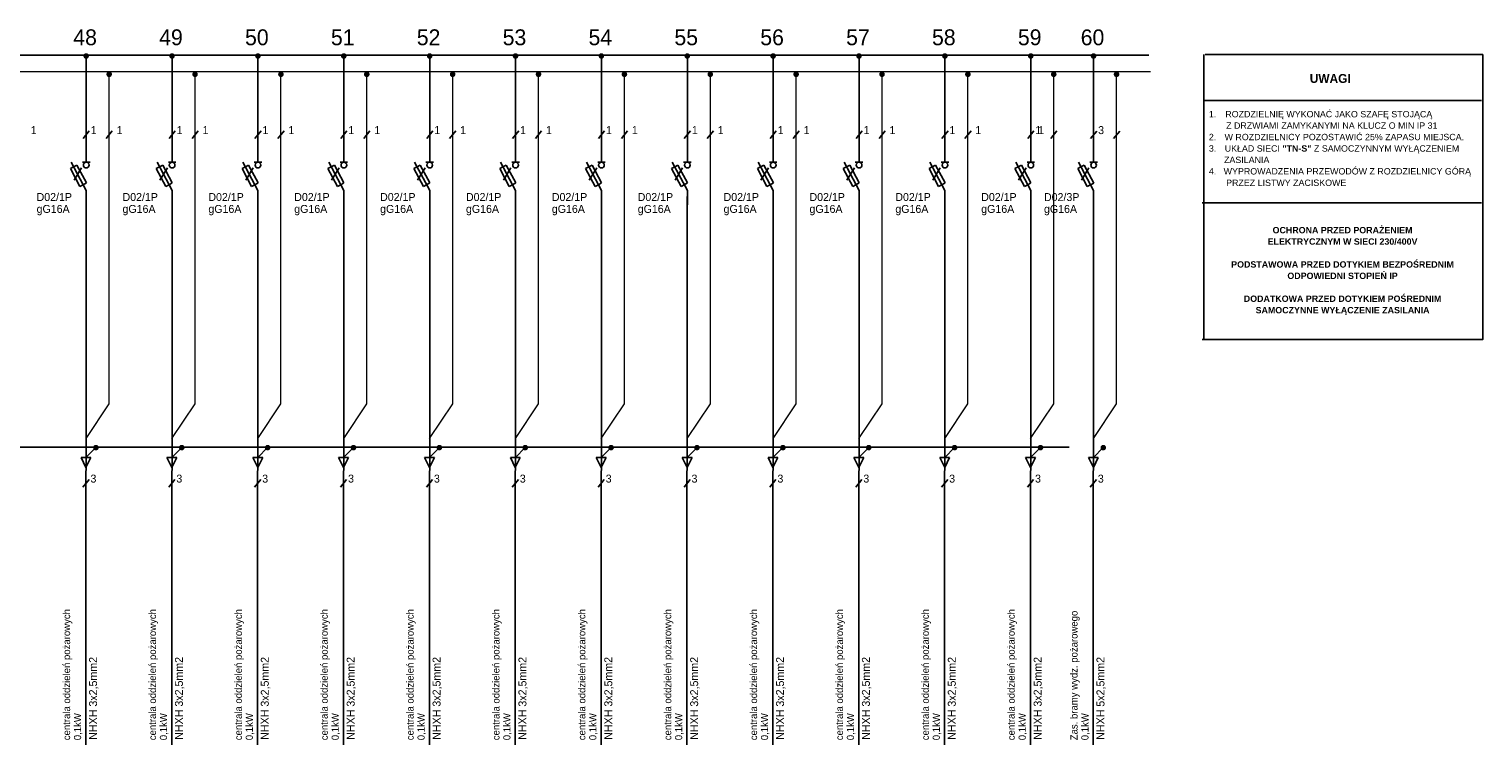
# Model space of a CAD drawing. Header units: millimetres. Extents: x 1098 to 2942, y 1518 to 1749.
# Tile 4 of 4: x 2484 to 2942, y 1518 to 1744. Entities that reach past the tile are written whole.
import ezdxf

# ---------------------------------------------------------------- set-up
doc = ezdxf.new("R2010")
doc.units = ezdxf.units.MM
doc.linetypes.add('DASHED', pattern=[20, 10, -10])
for name, color, linetype in [('_EEP_schemat', 7, 'Continuous'), ('_EEP_symbole', 106, 'Continuous'), ('INST_SILOWE', 7, 'Continuous'), ('WYŁ-GN', 106, 'Continuous')]:
    doc.layers.add(name, color=color, linetype=linetype)
doc.layers.add('IE-schemat cien', color=7, linetype='Continuous', lineweight=9)
doc.styles.get("Standard").update_dxf_attribs({"font": 'ARIAL.TTF'})
doc.styles.add('SYSTEM', font='TXT')

# ---------------------------------------------------------------- blocks, each defined once
blk = doc.blocks.new('A-86')
at = {"layer": '_EEP_symbole', "color": 114, "linetype": 'Continuous'}
for p, q in [((0, 0), (0, -3.75)), ((0, -11.25), (-4.000007, -3.75)), ((-1, -3.75), (1, -3.75)), ((-4.212776, -5.413453), (-3.356392, -4.956788)), ((-4.212776, -5.413453), (-1.679809, -10.162659)), ((-2.5, -4.5), (-3.356453, -4.956788)), ((-1.25, -5.25), (-3.250007, -8.5)), ((-2.5, -4.5), (0.032837, -9.249268)), ((-1.679809, -10.162659), (-0.823486, -9.705872)), ((0.032959, -9.249146), (-0.823486, -9.705872)), ((0, -15), (0, -11.25))]:
    blk.add_line(p, q, dxfattribs=at)
blk.add_circle((0, -4.5), 0.75, dxfattribs=at)
blk = doc.blocks.new('A-107')
at = {"layer": 'INST_SILOWE', "color": 114, "linetype": 'Continuous'}
for p, q in [((85.427216, 159.068512), (87.927216, 159.068512)), ((86.677216, 156.568512), (85.427216, 159.068512)), ((87.927216, 159.068512), (86.677216, 156.568512))]:
    blk.add_line(p, q, dxfattribs=at)
blk = doc.blocks.new('A-106')
at = {"layer": 'INST_SILOWE', "color": 117, "const_width": 0.7}
blk.add_lwpolyline([(88.827216, 161.568512, 1), (89.527216, 161.568512, 1)], format="xyb", close=True, dxfattribs=at)
blk = doc.blocks.new('A-111')
at = {"layer": 'INST_SILOWE', "color": 117, "const_width": 0.7}
blk.add_lwpolyline([(-0.35, 0, 1), (0.35, 0, 1)], format="xyb", close=True, dxfattribs=at)

msp = doc.modelspace()

# ---------------------------------------------------------------- linework, layer by layer
for p, q in [((2853.95, 1689.11), (2853.95, 1735.8)), ((2854.42, 1735.8), (2941.92, 1735.8)), ((2853.95, 1721.3), (2941.45, 1721.3)), ((2502.9, 1711.72), (2500.97, 1709.33)), ((2510.14, 1711.72), (2508.22, 1709.33)), ((2529.95, 1711.72), (2528.03, 1709.33)), ((2537.2, 1711.72), (2535.27, 1709.33)), ((2557, 1711.72), (2555.08, 1709.33)), ((2564.25, 1711.72), (2562.32, 1709.33)), ((2584.05, 1711.72), (2582.13, 1709.33)), ((2591.3, 1711.72), (2589.37, 1709.33)), ((2611.11, 1711.72), (2609.18, 1709.33)), ((2618.35, 1711.72), (2616.42, 1709.33)), ((2638.16, 1711.72), (2636.23, 1709.33)), ((2645.4, 1711.72), (2643.47, 1709.33)), ((2665.21, 1711.72), (2663.28, 1709.33)), ((2672.45, 1711.72), (2670.53, 1709.33)), ((2692.26, 1711.72), (2690.33, 1709.33)), ((2699.5, 1711.72), (2697.58, 1709.33)), ((2719.31, 1711.72), (2717.38, 1709.33)), ((2726.55, 1711.72), (2724.63, 1709.33)), ((2746.36, 1711.72), (2744.44, 1709.33)), ((2753.61, 1711.72), (2751.68, 1709.33)), ((2773.41, 1711.72), (2771.49, 1709.33)), ((2780.66, 1711.72), (2778.73, 1709.33)), ((2800.46, 1711.72), (2798.54, 1709.33)), ((2807.71, 1711.72), (2805.78, 1709.33)), ((2820.25, 1711.7), (2818.32, 1709.31)), ((2827.49, 1711.7), (2825.56, 1709.31)), ((2853.47, 1689.11), (2941.45, 1689.11)), ((2853.95, 1689.11), (2941.45, 1689.11)), ((2853.95, 1689.11), (2941.45, 1689.11)), ((2853.47, 1646.06), (2941.45, 1646.06)), ((2502.82, 1601.95), (2500.89, 1599.56)), ((2529.87, 1601.95), (2527.94, 1599.56)), ((2556.92, 1601.95), (2554.99, 1599.56)), ((2583.97, 1601.95), (2582.04, 1599.56)), ((2611.02, 1601.95), (2609.09, 1599.56)), ((2638.07, 1601.95), (2636.14, 1599.56)), ((2665.12, 1601.95), (2663.2, 1599.56)), ((2692.17, 1601.95), (2690.25, 1599.56)), ((2719.22, 1601.95), (2717.3, 1599.56)), ((2746.28, 1601.95), (2744.35, 1599.56)), ((2773.33, 1601.95), (2771.4, 1599.56)), ((2800.38, 1601.95), (2798.45, 1599.56)), ((2820.16, 1601.93), (2818.23, 1599.55))]:
    msp.add_line(p, q)
for points in [[(2941.92, 1735.8), (2941.92, 1646.06), (2853.95, 1646.06)], [(2853.95, 1689.11), (2853.95, 1646.06)]]:
    msp.add_lwpolyline(points)
at = {"layer": '_EEP_symbole', "color": 1, "const_width": 0.5}
msp.add_lwpolyline([(1100.41, 1735.43), (2836.75, 1735.61)], dxfattribs=at)
at = {"layer": '_EEP_symbole', "color": 5, "const_width": 0.5}
msp.add_lwpolyline([(1098.69, 1730.4), (2837.25, 1730.4)], dxfattribs=at)
at = {"layer": '_EEP_symbole', "color": 2, "linetype": 'DASHED', "ltscale": 0.5, "const_width": 0.5}
msp.add_lwpolyline([(1110.58, 1612.09), (2811.67, 1612.09)], dxfattribs=at)
at = {"layer": 'IE-schemat cien'}
for points in [[(2501.88, 1614.85), (2509.18, 1625.82), (2509.18, 1729.4)], [(2528.93, 1614.85), (2536.23, 1625.82), (2536.23, 1729.4)], [(2555.98, 1614.85), (2563.28, 1625.82), (2563.28, 1729.4)], [(2583.03, 1614.85), (2590.34, 1625.82), (2590.34, 1729.4)], [(2610.09, 1614.85), (2617.39, 1625.82), (2617.39, 1729.4)], [(2637.14, 1614.85), (2644.44, 1625.82), (2644.44, 1729.4)], [(2664.19, 1614.85), (2671.49, 1625.82), (2671.49, 1729.4)], [(2691.24, 1614.85), (2698.54, 1625.82), (2698.54, 1729.4)], [(2718.29, 1614.85), (2725.59, 1625.82), (2725.59, 1729.4)], [(2745.34, 1614.85), (2752.64, 1625.82), (2752.64, 1729.4)], [(2772.39, 1614.85), (2779.69, 1625.82), (2779.69, 1729.4)], [(2799.44, 1614.85), (2806.74, 1625.82), (2806.74, 1729.4)], [(2819.23, 1614.83), (2826.53, 1625.8), (2826.53, 1729.38)]]:
    msp.add_lwpolyline(points, dxfattribs=at)
at = {"layer": 'INST_SILOWE', "color": 0, "linetype": 'Continuous'}
for p, q in [((2501.81, 1518.35), (2501.93, 1691.11)), ((2528.86, 1518.35), (2528.99, 1691.11)), ((2555.92, 1518.35), (2556.04, 1691.11)), ((2582.97, 1518.35), (2583.09, 1691.11)), ((2610.02, 1518.35), (2610.14, 1691.11)), ((2637.07, 1518.35), (2637.19, 1691.11)), ((2664.12, 1518.35), (2664.24, 1691.11)), ((2691.17, 1518.35), (2691.29, 1691.11)), ((2718.22, 1518.35), (2718.34, 1691.11)), ((2745.27, 1518.35), (2745.4, 1691.11)), ((2772.32, 1518.35), (2772.45, 1691.11)), ((2799.38, 1518.35), (2799.5, 1691.11)), ((2819.16, 1518.34), (2819.28, 1691.1))]:
    msp.add_line(p, q, dxfattribs=at)
at = {"layer": 'WYŁ-GN', "color": 0}
for p, q in [((2501.94, 1735.17), (2501.94, 1706.31)), ((2528.99, 1735.17), (2528.99, 1706.31)), ((2556.04, 1735.17), (2556.04, 1706.31)), ((2583.09, 1735.17), (2583.09, 1706.31)), ((2610.14, 1735.17), (2610.14, 1706.31)), ((2637.19, 1735.17), (2637.19, 1706.31)), ((2664.24, 1735.17), (2664.24, 1706.31)), ((2691.3, 1735.17), (2691.3, 1706.31)), ((2718.35, 1735.17), (2718.35, 1706.31)), ((2745.4, 1735.17), (2745.4, 1706.31)), ((2772.45, 1735.17), (2772.45, 1706.31)), ((2799.5, 1735.17), (2799.5, 1706.31)), ((2819.28, 1735.16), (2819.28, 1706.3)), ((2501.85, 1608.86), (2504.98, 1611.98)), ((2528.9, 1608.86), (2532.03, 1611.98)), ((2555.95, 1608.86), (2559.08, 1611.98)), ((2583.01, 1608.86), (2586.13, 1611.98)), ((2610.06, 1608.86), (2613.18, 1611.98)), ((2637.11, 1608.86), (2640.23, 1611.98)), ((2664.16, 1608.86), (2667.28, 1611.98)), ((2691.21, 1608.86), (2694.34, 1611.98)), ((2718.26, 1608.86), (2721.39, 1611.98)), ((2745.31, 1608.86), (2748.44, 1611.98)), ((2772.36, 1608.86), (2775.49, 1611.98)), ((2799.42, 1608.86), (2802.54, 1611.98)), ((2819.2, 1608.84), (2822.32, 1611.97))]:
    msp.add_line(p, q, dxfattribs=at)

# ---------------------------------------------------------------- block references
at = {"color": 7, "xscale": 1.1875, "yscale": 1.1875, "zscale": 1.1875}
for p in [(2501.94, 1706.31), (2528.99, 1706.31), (2556.04, 1706.31), (2583.09, 1706.31), (2610.14, 1706.31), (2637.19, 1706.31), (2664.24, 1706.31), (2691.3, 1706.31), (2718.35, 1706.31), (2745.4, 1706.31), (2772.45, 1706.31), (2799.5, 1706.31), (2819.28, 1706.3)]:
    msp.add_blockref('A-86', p, dxfattribs=at)
at = {"layer": 'WYŁ-GN', "color": 0, "xscale": 1.25, "yscale": 1.25, "zscale": 1.25}
for name, p in [('A-111', (2501.91, 1735.33)), ('A-111', (2528.97, 1735.33)), ('A-111', (2556.02, 1735.33)), ('A-111', (2583.07, 1735.33)), ('A-111', (2610.12, 1735.33)), ('A-111', (2637.17, 1735.33)), ('A-111', (2664.22, 1735.33)), ('A-111', (2691.27, 1735.33)), ('A-111', (2718.32, 1735.33)), ('A-111', (2745.37, 1735.33)), ('A-111', (2772.43, 1735.33)), ('A-111', (2799.48, 1735.33)), ('A-111', (2819.26, 1735.32)), ('A-111', (2509.16, 1729.56)), ('A-111', (2536.21, 1729.56)), ('A-111', (2563.26, 1729.56)), ('A-111', (2590.31, 1729.56)), ('A-111', (2617.36, 1729.56)), ('A-111', (2644.41, 1729.56)), ('A-111', (2671.47, 1729.56)), ('A-111', (2698.52, 1729.56)), ('A-111', (2725.57, 1729.56)), ('A-111', (2752.62, 1729.56)), ('A-111', (2779.67, 1729.56)), ('A-111', (2806.72, 1729.56)), ('A-111', (2826.5, 1729.54)), ('A-106', (2393.51, 1410.02)), ('A-106', (2420.56, 1410.02)), ('A-106', (2447.61, 1410.02)), ('A-106', (2474.66, 1410.02)), ('A-106', (2501.71, 1410.02)), ('A-106', (2528.76, 1410.02)), ('A-106', (2555.81, 1410.02)), ('A-106', (2582.86, 1410.02)), ('A-106', (2609.92, 1410.02)), ('A-106', (2636.97, 1410.02)), ('A-106', (2664.02, 1410.02)), ('A-106', (2691.07, 1410.02)), ('A-106', (2710.85, 1410.01)), ('A-107', (2393.51, 1410.02)), ('A-107', (2420.56, 1410.02)), ('A-107', (2447.61, 1410.02)), ('A-107', (2474.66, 1410.02)), ('A-107', (2501.71, 1410.02)), ('A-107', (2528.76, 1410.02)), ('A-107', (2555.81, 1410.02)), ('A-107', (2582.86, 1410.02)), ('A-107', (2609.92, 1410.02)), ('A-107', (2636.97, 1410.02)), ('A-107', (2664.02, 1410.02)), ('A-107', (2691.07, 1410.02)), ('A-107', (2710.85, 1410.01))]:
    msp.add_blockref(name, p, dxfattribs=at)

# ---------------------------------------------------------------- texts
at = {"color": 0, "insert": (2887.37, 1729.65), "char_height": 2.8, "width": 92.8168, "attachment_point": 1}
msp.add_mtext('{\\fBankGothic Lt BT|b1|i0|c238|p34;UWAGI}', dxfattribs=at)
at = {"color": 0, "line_spacing_factor": 1.08}
for s, insert, char_height, width, attachment_point in [('\\A1;1.{\\W3.664; }ROZDZIELNIĘ WYKONAĆ JAKO SZAFĘ STOJĄCĄ\\P       Z DRZWIAMI ZAMYKANYMI NA KLUCZ O MIN IP 31\\P2.{\\W3.379; }W ROZDZIELNICY POZOSTAWIĆ 25% ZAPASU MIEJSCA.\\P3.{\\W3.422; }UKŁAD SIECI {\\fArial|b1|i0|c238|p34;"TN-S"} Z SAMOCZYNNYM WYŁĄCZENIEM {\\W0.430372; \\P\\W5.15289; } ZASILANIA\\P4.   WYPROWADZENIA PRZEWODÓW Z ROZDZIELNICY GÓRĄ\\P       PRZEZ LISTWY ZACISKOWE \\P   ', (2855.59, 1718.01), 2, 85.8569, 1), ('\\pxqc;{\\fArial|b1|i0|c238|p34;\\H0.90909x;\\C7;OCHRONA PRZED PORAŻENIEM\\PELEKTRYCZNYM W SIECI 230/400V\\P\\PPODSTAWOWA PRZED DOTYKIEM BEZPOŚREDNIM\\PODPOWIEDNI STOPIEŃ IP\\P\\PDODATKOWA PRZED DOTYKIEM POŚREDNIM\\PSAMOCZYNNE WYŁĄCZENIE ZASILANIA}', (2897.7, 1667.59), 2.2, 88.4449, 5)]:
    msp.add_mtext(s, dxfattribs=dict(at, insert=insert, char_height=char_height, width=width, attachment_point=attachment_point))
at = {"layer": '_EEP_schemat', "color": 7, "style": 'SYSTEM'}
for s, p in [('48', (2497.86, 1738.72)), ('49', (2524.91, 1738.72)), ('50', (2551.96, 1738.72)), ('51', (2579.02, 1738.72)), ('52', (2606.07, 1738.72)), ('53', (2633.12, 1738.72)), ('54', (2660.17, 1738.72)), ('55', (2687.22, 1738.72)), ('56', (2714.27, 1738.72)), ('57', (2741.32, 1738.72)), ('58', (2768.37, 1738.72)), ('59', (2795.43, 1738.72)), ('60', (2815.21, 1738.7))]:
    msp.add_text(s, height=5, dxfattribs=at).set_placement(p)
at = {"layer": 'WYŁ-GN', "color": 0, "style": 'SYSTEM'}
for s, p in [('1', (2484.46, 1710.74)), ('1', (2503.35, 1710.74)), ('1', (2511.51, 1710.74)), ('1', (2530.4, 1710.74)), ('1', (2538.56, 1710.74)), ('1', (2557.45, 1710.74)), ('1', (2565.61, 1710.74)), ('1', (2584.5, 1710.74)), ('1', (2592.67, 1710.74)), ('1', (2611.56, 1710.74)), ('1', (2619.72, 1710.74)), ('1', (2638.61, 1710.74)), ('1', (2646.77, 1710.74)), ('1', (2665.66, 1710.74)), ('1', (2673.82, 1710.74)), ('1', (2692.71, 1710.74)), ('1', (2700.87, 1710.74)), ('1', (2719.76, 1710.74)), ('1', (2727.92, 1710.74)), ('1', (2746.81, 1710.74)), ('1', (2754.97, 1710.74)), ('1', (2773.86, 1710.74)), ('1', (2782.02, 1710.74)), ('1', (2800.91, 1710.74)), ('1', (2801.81, 1710.73)), ('3', (2820.7, 1710.73)), ('3', (2503.27, 1600.97)), ('3', (2530.32, 1600.97)), ('3', (2557.37, 1600.97)), ('3', (2584.42, 1600.97)), ('3', (2611.47, 1600.97)), ('3', (2638.52, 1600.97)), ('3', (2665.57, 1600.97)), ('3', (2692.62, 1600.97)), ('3', (2719.68, 1600.97)), ('3', (2746.73, 1600.97)), ('3', (2773.78, 1600.97)), ('3', (2800.83, 1600.97)), ('3', (2820.61, 1600.96))]:
    msp.add_text(s, height=2.5, dxfattribs=at).set_placement(p)
at = {"layer": 'WYŁ-GN', "color": 7, "style": 'SYSTEM'}
for s, p in [('D02/1P', (2486.3, 1689.66)), ('D02/1P', (2513.36, 1689.66)), ('D02/1P', (2540.41, 1689.66)), ('D02/1P', (2567.46, 1689.66)), ('D02/1P', (2594.51, 1689.66)), ('D02/1P', (2621.56, 1689.66)), ('D02/1P', (2648.61, 1689.66)), ('D02/1P', (2675.66, 1689.66)), ('D02/1P', (2702.71, 1689.66)), ('D02/1P', (2729.77, 1689.66)), ('D02/1P', (2756.82, 1689.66)), ('D02/1P', (2783.87, 1689.66)), ('D02/3P', (2803.65, 1689.64)), ('gG16A', (2486.3, 1685.91)), ('gG16A', (2513.36, 1685.91)), ('gG16A', (2540.41, 1685.91)), ('gG16A', (2567.46, 1685.91)), ('gG16A', (2594.51, 1685.91)), ('gG16A', (2621.56, 1685.91)), ('gG16A', (2648.61, 1685.91)), ('gG16A', (2675.66, 1685.91)), ('gG16A', (2702.71, 1685.91)), ('gG16A', (2729.77, 1685.91)), ('gG16A', (2756.82, 1685.91)), ('gG16A', (2783.87, 1685.91)), ('gG16A', (2803.65, 1685.9))]:
    msp.add_text(s, height=2.5, dxfattribs=at).set_placement(p)
at = {"layer": 'WYŁ-GN', "color": 0, "style": 'SYSTEM'}
for s, height, p in [('centrala oddzieleń pożarowych', 2.25, (2496.86, 1519.82)), ('centrala oddzieleń pożarowych', 2.25, (2523.91, 1519.82)), ('centrala oddzieleń pożarowych', 2.25, (2550.97, 1519.82)), ('centrala oddzieleń pożarowych', 2.25, (2578.02, 1519.82)), ('centrala oddzieleń pożarowych', 2.25, (2605.07, 1519.82)), ('centrala oddzieleń pożarowych', 2.25, (2632.12, 1519.82)), ('centrala oddzieleń pożarowych', 2.25, (2659.17, 1519.82)), ('centrala oddzieleń pożarowych', 2.25, (2686.22, 1519.82)), ('centrala oddzieleń pożarowych', 2.25, (2713.27, 1519.82)), ('centrala oddzieleń pożarowych', 2.25, (2740.32, 1519.82)), ('centrala oddzieleń pożarowych', 2.25, (2767.37, 1519.82)), ('centrala oddzieleń pożarowych', 2.25, (2794.43, 1519.82)), ('Zas. bramy wydz. pożarowego', 2.25, (2814.21, 1519.81)), ('NHXH 3x2,5mm2', 2.5086, (2505.34, 1519.96)), ('NHXH 3x2,5mm2', 2.5086, (2532.39, 1519.96)), ('NHXH 3x2,5mm2', 2.5086, (2559.44, 1519.96)), ('NHXH 3x2,5mm2', 2.5086, (2586.49, 1519.96)), ('NHXH 3x2,5mm2', 2.5086, (2613.55, 1519.96)), ('NHXH 3x2,5mm2', 2.5086, (2640.6, 1519.96)), ('NHXH 3x2,5mm2', 2.5086, (2667.65, 1519.96)), ('NHXH 3x2,5mm2', 2.5086, (2694.7, 1519.96)), ('NHXH 3x2,5mm2', 2.5086, (2721.75, 1519.96)), ('NHXH 3x2,5mm2', 2.5086, (2748.8, 1519.96)), ('NHXH 3x2,5mm2', 2.5086, (2775.85, 1519.96)), ('NHXH 3x2,5mm2', 2.5086, (2802.9, 1519.96)), ('NHXH 5x2,5mm2', 2.5086, (2822.69, 1519.95)), ('0,1kW', 2.25, (2500.33, 1519.82)), ('0,1kW', 2.25, (2527.38, 1519.82)), ('0,1kW', 2.25, (2554.43, 1519.82)), ('0,1kW', 2.25, (2581.48, 1519.82)), ('0,1kW', 2.25, (2608.53, 1519.82)), ('0,1kW', 2.25, (2635.58, 1519.82)), ('0,1kW', 2.25, (2662.63, 1519.82)), ('0,1kW', 2.25, (2689.68, 1519.82)), ('0,1kW', 2.25, (2716.73, 1519.82)), ('0,1kW', 2.25, (2743.79, 1519.82)), ('0,1kW', 2.25, (2770.84, 1519.82)), ('0,1kW', 2.25, (2797.89, 1519.82)), ('0,1kW', 2.25, (2817.67, 1519.81))]:
    msp.add_text(s, height=height, rotation=90, dxfattribs=at).set_placement(p)

doc.saveas('drawing.dxf')
